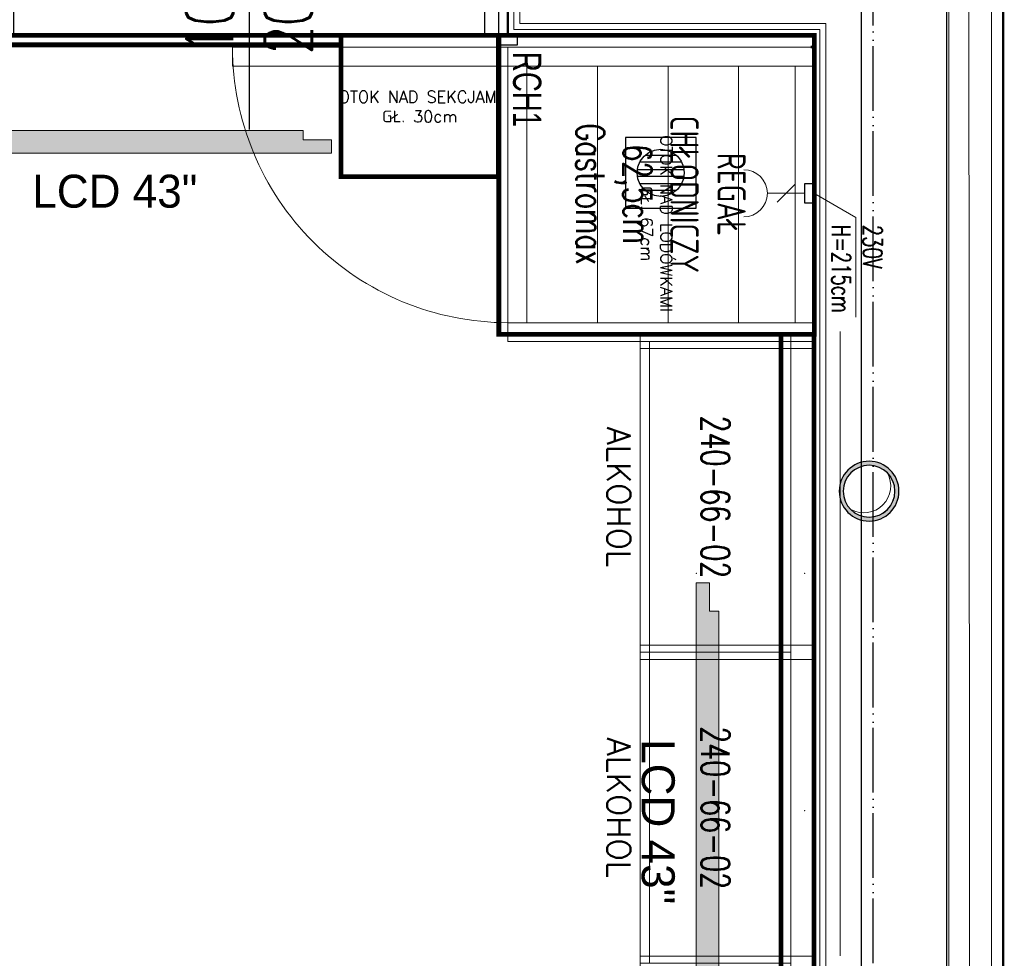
# Model space of a CAD drawing. Header units: metres. Extents: x 5541655 to 5588333, y 5589641 to 5627331.
# Tile 19 of 57: x 5585769 to 5585978, y 5625814 to 5626014. Entities that reach past the tile are written whole.
import ezdxf
from ezdxf.enums import TextEntityAlignment as Align

# ---------------------------------------------------------------- set-up
doc = ezdxf.new("R2010")
doc.units = ezdxf.units.M
doc.header["$MEASUREMENT"] = 0
doc.linetypes.add('ACAD_ISO10W100', pattern=[18, 12, -3, 0, -3])
doc.linetypes.add('DASHED', pattern=[19.05, 12.7, -6.35])
doc.layers.get('0').update_dxf_attribs({"linetype": 'CONTINUOUS', "lineweight": 18})
for name, color, linetype in [('2D- Siatka Modularna', 7, 'ACAD_ISO10W100'), ('Budowlane - Sciany Wew', 7, 'CONTINUOUS'), ('Indeksy_urządzeń_gastronomicznych', 242, 'CONTINUOUS'), ('Instalacje - Kanalizacja Deszczowa', 7, 'CONTINUOUS'), ('Otok drewniany', 42, 'CONTINUOUS'), ('Otok zielony', 114, 'CONTINUOUS'), ('struktura', 7, 'CONTINUOUS'), ('wypelnienia wielobokow', 7, 'CONTINUOUS'), ('Wyposazenie Wew - Aranzacja Sklepu', 146, 'CONTINUOUS'), ('Wyposazenie Wew - Urzadzenia Sanitarne', 6, 'CONTINUOUS'), ('Ściany', 51, 'CONTINUOUS'), ('Ślusarka_okienna', 30, 'CONTINUOUS')]:
    doc.layers.add(name, color=color, linetype=linetype)
for name, color, linetype, lineweight in [('a___cienka___0.15', 10, 'CONTINUOUS', 15), ('a___ocieplenie', 214, 'BATTING', 5), ('CHLODNICTWO', 94, 'CONTINUOUS', 20), ('Instalacje elektryczne', 1, 'CONTINUOUS', 20), ('MDCP', 7, 'CONTINUOUS', 18), ('MEBLE PKN', 150, 'CONTINUOUS', 20)]:
    doc.layers.add(name, color=color, linetype=linetype, lineweight=lineweight)
doc.layers.add('Otok szary', color=7, linetype='CONTINUOUS', true_color=0x7d7d7d)
doc.styles.add('JACEK_07', font='SIMPLEX.SHX', dxfattribs={"width": 0.7})
doc.styles.add('PL_D50', font='GOTHIC.TTF', dxfattribs={"height": 10})
doc.styles.add('RomanS', font='romans.shx')
doc.linetypes.add('BATTING', pattern='A,0.0001,-0.1,[134,ltypeshp.shx,S=0.1,R=0,X=-0.1,Y=0],-0.2,[134,ltypeshp.shx,S=0.1,R=180,X=0.1,Y=0],-0.1', length=0.4001)
doc.linetypes.add('ZIGZAG', pattern='A,0.0001,-0.2,[131,ltypeshp.shx,S=0.2,R=0,X=-0.2,Y=0],-0.4,[131,ltypeshp.shx,S=0.2,R=180,X=0.2,Y=0],-0.2', length=0.8001)

# ---------------------------------------------------------------- blocks, each defined once
blk = doc.blocks.new('gn-230')
at = {"layer": 'Instalacje elektryczne'}
for p, q in [((-4, 0), (-19.8, 0)), ((-15.65, -3.75), (-8.15, 3.75))]:
    blk.add_line(p, q, dxfattribs=at)
at = {"layer": 'Instalacje elektryczne', "lineweight": 30}
blk.add_lwpolyline([(-4, -4), (0, -4), (0, 4), (-4, 4)], close=True, dxfattribs=at)
at = {"layer": 'Instalacje elektryczne'}
blk.add_arc((-29.8, 0), 10, 270, 90, dxfattribs=at)
blk = doc.blocks.new('*U391')
for p, q in [((58.5, -16), (4, -16)), ((58.5, -31), (4, -31)), ((58.5, -46), (4, -46))]:
    blk.add_line(p, q)
at = {"color": 1}
blk.add_lwpolyline([(31.03, 0), (36.17, 8.9), (57.31, 8.9)], dxfattribs=at)
for points in [[(0, -65), (0, 0)], [(0, 0), (62.5, 0)], [(4, 0), (4, -65)], [(58.5, -65), (58.5, 0)], [(62.5, 0), (62.5, -65)], [(4, -4), (58.5, -4)], [(58.5, -4), (58.5, -61)], [(58.5, -61), (4, -61)], [(62.5, -65), (0, -65)]]:
    blk.add_lwpolyline(points)
blk.add_lwpolyline([(0, -65), (4, -65), (4, -123.5), (0, -123.5)], close=True)
blk.add_arc((0, -65), 58.5, 270, 0)
at = {"color": 1, "xscale": 0.5, "yscale": 0.5, "zscale": 0.5, "rotation": 89.99999999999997}
blk.add_blockref('gn-230', (31.03, 0), dxfattribs=at)
at = {"color": 1, "insert": (37.72, 14.46), "char_height": 4, "width": 32.4538, "attachment_point": 1, "style": 'RomanS'}
blk.add_mtext('{\\W0.7;230V\\PH=215cm}', dxfattribs=at)
at = {"color": 242, "insert": (31.25, -32.5), "char_height": 6, "width": 62.5, "attachment_point": 5, "style": 'JACEK_07'}
blk.add_mtext('REGAŁ\\PCHŁODNICZY\\P62,5cm\\PGastromax', dxfattribs=at)
at = {"layer": 'Indeksy_urządzeń_gastronomicznych', "color": 242, "insert": (1, -64), "char_height": 6, "width": 36.1, "attachment_point": 7, "style": 'JACEK_07'}
blk.add_mtext('\\pxql;{\\fArial|b0|i0|c238|p34;RCH1}', dxfattribs=at)
blk = doc.blocks.new('240-66-02')
for points in [[(64.5, 5), (64.5, -32), (67.5, -32), (67.5, 5), (64.5, 5)], [(67.5, 5), (64.5, 5), (64.5, 0), (67.5, 0)], [(66, 0), (0, 0), (0, -30), (66, -30)]]:
    blk.add_lwpolyline(points, close=True)
blk.add_lwpolyline([(0, 0), (66, 0), (66, -32), (0, -32), (0, 0)])
blk.add_lwpolyline([(0, 0), (66, 0), (66, -32), (0, -32), (0, 0)])
at = {"color": 7, "insert": (33, -16), "char_height": 6, "width": 66, "attachment_point": 5, "style": 'JACEK_07'}
blk.add_mtext('240-66-02', dxfattribs=at)
at = {"style": 'RomanS'}
blk.add_attdef('KATEGORIA', text='', height=5, dxfattribs=at).set_placement((33, -34), align=Align.TOP_CENTER)
blk = doc.blocks.new('*U390')
blk.add_lwpolyline([(-1.5, 0), (-1.5, -37), (1.5, -37), (1.5, 0), (-1.5, 0), (-1.5, -5), (1.5, -5)])
ref = blk.add_blockref('240-66-02', (0, -5))
ref.add_attrib('KATEGORIA', 'ALKOHOL', dxfattribs={"color": 7, "height": 5, "style": 'RomanS'}).set_placement((33, -39), align=Align.TOP_CENTER)
blk = doc.blocks.new('*U117')
at = {"linetype": 'DASHED', "const_width": 1}
blk.add_lwpolyline([(-40, 0), (23.5, 0), (23.5, -67), (-40, -67)], close=True, dxfattribs=at)
at = {"layer": 'Otok szary'}
blk.add_lwpolyline([(-37.78, -0.65), (-37.28, -0.65), (-37.28, -0.65)], dxfattribs=at)
at = {"insert": (0, -33.5), "char_height": 2.5, "width": 50, "attachment_point": 5, "style": 'RomanS'}
blk.add_mtext('OTOK NAD LODÓWKAMI\\PGŁ. 67cm', dxfattribs=at)
blk = doc.blocks.new('*U122')
at = {"linetype": 'DASHED', "const_width": 1}
blk.add_lwpolyline([(-179.5, 0), (114.75, 0), (114.75, -2), (-179.5, -2)], close=True, dxfattribs=at)
blk = doc.blocks.new('*U127')
at = {"linetype": 'DASHED', "const_width": 1}
blk.add_lwpolyline([(-16.73, 0), (16.73, 0), (16.73, -30), (-16.73, -30)], close=True, dxfattribs=at)
at = {"insert": (0, -15.12), "char_height": 2.5, "width": 50, "attachment_point": 5, "style": 'RomanS'}
blk.add_mtext('OTOK NAD SEKCJAMI \\PGŁ. 30cm', dxfattribs=at)
blk = doc.blocks.new('*U147')
at = {"linetype": 'DASHED', "const_width": 1}
blk.add_lwpolyline([(-216.17, 0), (276.33, 0), (276.33, -7), (-216.17, -7)], close=True, dxfattribs=at)
blk = doc.blocks.new('43 LCD top')
at = {"true_color": 0xff2929}
h = blk.add_hatch(color=20, dxfattribs=at)
h.dxf.hatch_style = 1
h.paths.add_polyline_path([(3419.81, 2134.69), (3419.81, 2137.52), (3425.81, 2137.52), (3425.81, 2139.52), (3510.56, 2139.52), (3510.56, 2137.52), (3516.56, 2137.52), (3516.56, 2134.69)])
blk.add_lwpolyline([(3419.81, 2134.69), (3516.56, 2134.69), (3516.56, 2137.52), (3510.56, 2137.52), (3510.56, 2139.52), (3425.81, 2139.52), (3425.81, 2137.52), (3419.81, 2137.52)], close=True)
for p in [(3417.81, 2157.69), (3468.18, 2157.69), (3518.56, 2157.69), (3417.81, 2134.69), (3518.56, 2134.69)]:
    blk.add_point(p)
at = {"insert": (3453, 2130.11), "char_height": 7, "attachment_point": 1, "style": 'PL_D50'}
blk.add_mtext_dynamic_manual_height_columns('LCD 43"', width=55.1787, gutter_width=50, heights=[0], dxfattribs=at)
blk = doc.blocks.new('*U39')
blk.add_blockref('43 LCD top', (-3226.31, -2134.69))
blk = doc.blocks.new('*U40')
for p in [(-3419.81, -2134.69), (-3323.06, -2134.69), (-3226.31, -2134.69), (-3129.56, -2134.69)]:
    blk.add_blockref('43 LCD top', p)
blk = doc.blocks.new('Pipe Straight 13')
at = {"layer": 'wypelnienia wielobokow', "linetype": 'Continuous'}
h = blk.add_hatch(color=256, dxfattribs=at)
h.paths.add_polyline_path([(0, -6.35, 1), (0, 6.35, 1)], flags=0)
h.paths.add_polyline_path([(0, -5.5, 1), (0, 5.5, 1)], flags=0)
h = blk.add_hatch(color=256, dxfattribs=at)
h.paths.add_polyline_path([(0, -6.35, 1), (0, 6.35, 1)], flags=0)
h.paths.add_polyline_path([(0, -5.5, 1), (0, 5.5, 1)], flags=0)
at = {"layer": 'Instalacje - Kanalizacja Deszczowa'}
for radius, start, end in [(6.35, 90, 270), (6.35, 90, 270), (6.35, 270, 90), (6.35, 270, 90), (5.5, 90, 270), (5.5, 270, 90)]:
    blk.add_arc((0, 0), radius, start, end, dxfattribs=at)
blk = doc.blocks.new('*U304')
blk.add_lwpolyline([(106, 7), (106, 10), (104, 10), (104, 110), (106, 110), (106, 113), (108, 113), (108, 7)], close=True)
at = {"color": 7}
blk.add_lwpolyline([(55, 25), (55, -25)], dxfattribs=at)
for points in [[(-2, -5), (0, -5), (0, 5), (-2, 5), (-2, 7), (2, 7), (2, 5), (2, -7), (-2, -7), (-2, -5)], [(112, -5), (110, -5), (110, 5), (112, 5), (112, 7), (108, 7), (108, 5), (108, -7), (112, -7), (112, -5)], [(2, 5), (5, 5), (5, -5), (2, -5)], [(108, 5), (105, 5), (105, -5), (108, -5)]]:
    blk.add_lwpolyline(points)
at = {"linetype": 'DASHED'}
blk.add_arc((108, 7), 106, 90, 180, dxfattribs=at)
at = {"color": 7, "insert": (55, 0), "char_height": 10, "width": 10, "attachment_point": 5, "rotation": 90, "style": 'JACEK_07'}
blk.add_mtext('\\pxqc;100\\P200', dxfattribs=at)
blk = doc.blocks.new('Rectangular Floor Drain 13_2')
at = {"layer": 'Wyposazenie Wew - Urzadzenia Sanitarne'}
for p, q in [((-7.5, 7.5), (-7.5, -7.5)), ((7.5, 7.5), (-7.5, 7.5)), ((7.5, -7.5), (7.5, 7.5)), ((-3.54, 3.54), (-2.5, 4.33)), ((-2.5, 4.33), (-1.29, 4.83)), ((-1.29, 4.83), (0, 5)), ((0, 5), (1.29, 4.83)), ((1.29, 4.83), (2.5, 4.33)), ((2.5, 4.33), (3.54, 3.54)), ((-4.83, 1.29), (-4.33, 2.5)), ((4.43, 2.25), (-4.43, 2.25)), ((-4.33, 2.5), (-3.54, 3.54)), ((-3.26, 3.75), (3.26, 3.75)), ((3.54, 3.54), (4.33, 2.5)), ((4.33, 2.5), (4.83, 1.29)), ((-5, 0), (-4.83, 1.29)), ((-4.83, -1.29), (-5, 0)), ((-4.9, 0.75), (4.9, 0.75)), ((4.83, 1.29), (5, 0)), ((5, 0), (4.83, -1.29)), ((4.9, -0.75), (-4.9, -0.75)), ((-4.33, -2.5), (-4.83, -1.29)), ((4.83, -1.29), (4.33, -2.5)), ((-4.43, -2.25), (4.43, -2.25)), ((-3.54, -3.54), (-4.33, -2.5)), ((-2.5, -4.33), (-3.54, -3.54)), ((3.26, -3.75), (-3.26, -3.75)), ((3.54, -3.54), (2.5, -4.33)), ((4.33, -2.5), (3.54, -3.54)), ((-1.29, -4.83), (-2.5, -4.33)), ((0, -5), (-1.29, -4.83)), ((1.29, -4.83), (0, -5)), ((2.5, -4.33), (1.29, -4.83)), ((-7.5, -7.5), (7.5, -7.5))]:
    blk.add_line(p, q, dxfattribs=at)

msp = doc.modelspace()

# ---------------------------------------------------------------- linework, layer by layer
at = {"linetype": 'ZIGZAG', "ltscale": 15}
msp.add_line((5585942.92, 5625947.39), (5585942.92, 5625814.8), dxfattribs=at)
at = {"layer": '2D- Siatka Modularna', "lineweight": 25}
for p in [(5585949.87, 5625089.25), (5585949.87, 5624710.9)]:
    msp.add_line(p, (5585949.87, 5627132.53), dxfattribs=at)
at = {"layer": 'a___cienka___0.15'}
for points in [[(5585939.32, 5625356.75), (5585975, 5625356.75), (5585975, 5626314.25)], [(5585939.32, 5625365.75), (5585966, 5625365.75), (5585966, 5626314.25)]]:
    msp.add_lwpolyline(points, dxfattribs=at)
at = {"layer": 'a___ocieplenie', "color": 0, "linetype": 'BATTING', "ltscale": 10}
msp.add_lwpolyline([(5585939.32, 5625361.06), (5585970.73, 5625361.11), (5585970.01, 5626314.25)], dxfattribs=at)
at = {"layer": 'Budowlane - Sciany Wew', "color": 251, "linetype": 'Continuous', "lineweight": 20}
for points in [[(5585938.57, 5625366.25), (5585938.57, 5626011.5), (5585873.57, 5626011.5), (5585873.57, 5626019), (5585938.57, 5626019), (5585938.57, 5626273.5), (5585898.57, 5626273.5), (5585898.56, 5626281), (5585938.57, 5626281), (5585938.57, 5626318.5), (5585965.51, 5626318.5)], [(5585939.82, 5625366.25), (5585939.82, 5626012.75), (5585874.82, 5626012.75), (5585874.82, 5626017.75), (5585939.82, 5626017.75), (5585939.82, 5626274.75), (5585899.82, 5626274.75), (5585899.81, 5626279.75), (5585939.82, 5626279.75), (5585939.82, 5626317.25), (5585965.51, 5626317.25)]]:
    msp.add_lwpolyline(points, dxfattribs=at)
at = {"layer": 'MDCP', "lineweight": 30}
msp.add_lwpolyline([(5585965.51, 5626314.25), (5585965.5, 5625366.25)], dxfattribs=at)
at = {"layer": 'struktura'}
msp.add_line((5585947.32, 5626315.84), (5585947.32, 5625366.25), dxfattribs=at)
at = {"layer": 'Wyposazenie Wew - Aranzacja Sklepu', "lineweight": 0}
for centre, radius, start, end in [((5585949.03, 5625913.46), 6.35, 270, 90), ((5585949.03, 5625913.46), 6.35, 270, 90), ((5585949.03, 5625913.46), 5.5, 270, 90), ((5585949.03, 5625913.46), 5.5, 225, 45), ((5585947.9, 5625914.6), 5.73, 241.2602, 28.7398)]:
    msp.add_arc(centre, radius, start, end, dxfattribs=at)
at = {"layer": 'Ściany', "color": 0, "const_width": 0.5}
msp.add_lwpolyline([(5585937.32, 5626319.75), (5585965.51, 5626319.75), (5585965.51, 5626314.25), (5585977.5, 5626314.25), (5585977.5, 5625354.25), (5585937.32, 5625354.25), (5585937.32, 5626010.25), (5585872.32, 5626010.25), (5585872.32, 5626020.25), (5585937.32, 5626020.25), (5585937.32, 5626272.25), (5585897.32, 5626272.25), (5585897.31, 5626282.25), (5585937.32, 5626282.25)], close=True, dxfattribs=at)

# ---------------------------------------------------------------- block references
msp.add_blockref('*U39', (5585544.6, 5625985.25))
at = {"rotation": 270}
msp.add_blockref('*U40', (5585912.32, 5625894), dxfattribs=at)
at = {"layer": 'CHLODNICTWO', "rotation": 270}
msp.add_blockref('*U391', (5585937.32, 5626007.75), dxfattribs=at)
at = {"layer": 'Instalacje - Kanalizacja Deszczowa', "zscale": 100}
msp.add_blockref('Pipe Straight 13', (5585949.03, 5625913.46), dxfattribs=at)
at = {"layer": 'MEBLE PKN', "rotation": 270}
for p in [(5585937.38, 5625945.25), (5585937.38, 5625879.25)]:
    msp.add_blockref('*U390', p, dxfattribs=at)
at = {"layer": 'Otok drewniany', "rotation": 270}
msp.add_blockref('*U147', (5585937.32, 5625730.58), dxfattribs=at)
at = {"layer": 'Otok zielony'}
for name, p in [('*U122', (5585722.1, 5626010.25)), ('*U127', (5585853.58, 5626010.25))]:
    msp.add_blockref(name, p, dxfattribs=at)
at = {"layer": 'Otok zielony', "rotation": 270}
msp.add_blockref('*U117', (5585937.38, 5625970.25), dxfattribs=at)
at = {"layer": 'Wyposazenie Wew - Urzadzenia Sanitarne', "zscale": 100, "rotation": 180}
msp.add_blockref('Rectangular Floor Drain 13_2', (5585904.77, 5625981.06), dxfattribs=at)
at = {"layer": 'Ślusarka_okienna'}
msp.add_blockref('*U304', (5585762.32, 5626015.25), dxfattribs=at)

doc.saveas('drawing.dxf')
